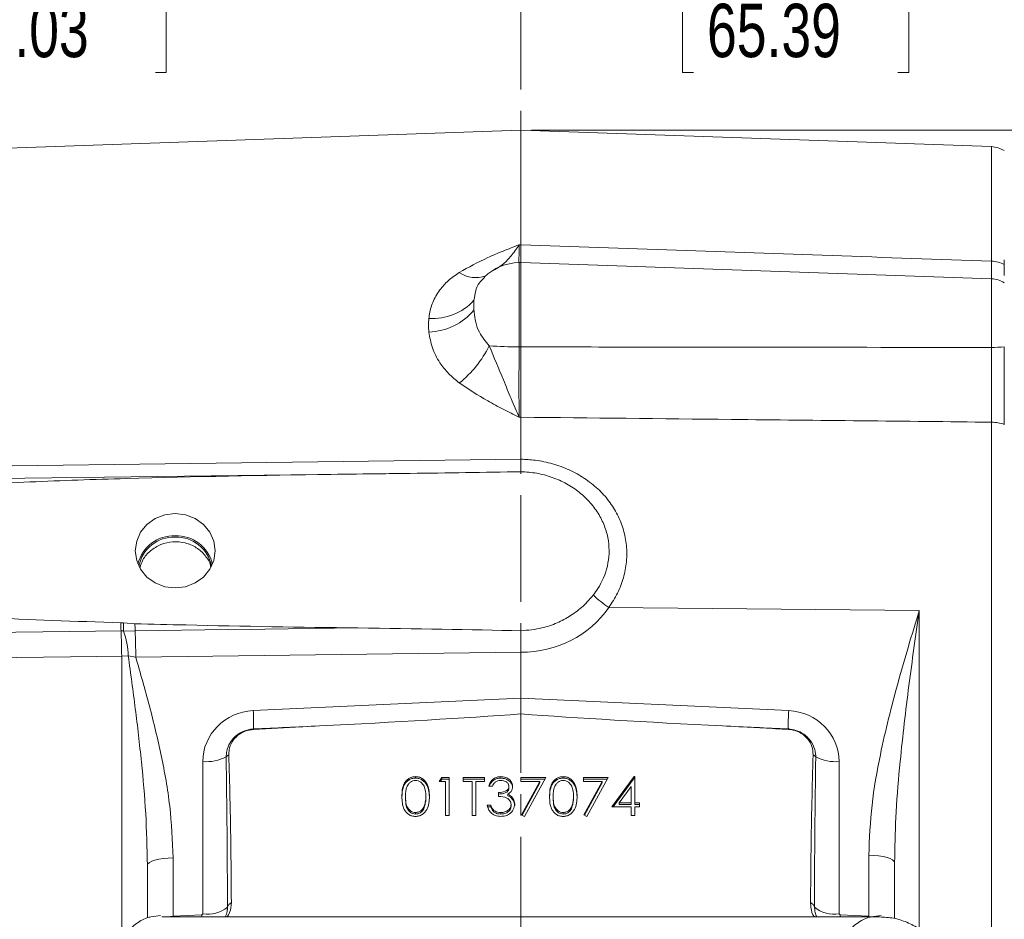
# Model space of a CAD drawing. Header units: inches. Extents: x 0.3 to 33.9, y 0.2 to 21.6.
# Tile 10 of 26: x 20.6 to 25.2, y 9.8 to 14. Entities that reach past the tile are written whole.
import ezdxf

# ---------------------------------------------------------------- set-up
doc = ezdxf.new("R2010")
doc.units = ezdxf.units.IN
doc.header["$MEASUREMENT"] = 0
doc.linetypes.add('CENTERX2', pattern=[0.8, 0.5, -0.1, 0.1, -0.1])
doc.layers.add('SLD-0', color=7, linetype='Continuous', lineweight=15)
doc.styles.add('SLDTEXTSTYLE0', font='TXT', dxfattribs={"width": 0.75})
doc.dimstyles.new('SLDDIMSTYLE0', dxfattribs={"dimtxt": 0.25, "dimasz": 0.13, "dimexe": 0, "dimexo": 0.0625, "dimgap": 0.0625, "dimtad": 0, "dimtih": 1, "dimtoh": 1, "dimrnd": 1e-09, "dimzin": 12, "dimdsep": 46, "dimtxsty": 'SLDTEXTSTYLE0', "dimsah": 1, "dimcen": 0.09, "dimadec": 0, "dimazin": 3, "dimtfac": 1, "dimtofl": 0, "dimtmove": 0, "dimatfit": 3, "dimfxl": 1, "dimfrac": 2, "dimtolj": 1, "dimtzin": 12, "dimarcsym": 0})

# ---------------------------------------------------------------- blocks, each defined once
blk = doc.blocks.new('_D_6')
at = {"layer": 'SLD-0'}
for p, q in [((16.4125, 13.8366), (16.4125, 15.5199)), ((19.1126, 15.4317), (19.0618, 15.4317)), ((19.0618, 15.4317), (19.0618, 15.0349)), ((20.2555, 15.4317), (20.3063, 15.4317)), ((20.3063, 15.4317), (20.3063, 15.0349)), ((16.4125, 15.3949), (18.973, 15.3949)), ((22.9555, 15.3949), (20.3951, 15.3949)), ((19.0618, 15.0349), (19.1126, 15.0349)), ((20.3063, 15.0349), (20.2555, 15.0349))]:
    blk.add_line(p, q, dxfattribs=at)
for points in [[(16.4125, 15.3949), (16.5425, 15.3749), (16.5425, 15.4149)], [(22.9555, 15.3949), (22.8255, 15.4149), (22.8255, 15.3749)]]:
    blk.add_solid(points, dxfattribs=at)
at = {"layer": 'SLD-0', "char_height": 0.25, "attachment_point": 1, "style": 'SLDTEXTSTYLE0'}
for s, insert in [('6.54', (19.2592, 15.8048, -1.544)), ('166.19', (19.1761, 15.3571, -1.544))]:
    blk.add_mtext(s, dxfattribs=dict(at, insert=insert))
blk = doc.blocks.new('_D_7')
at = {"layer": 'SLD-0'}
for p, q in [((26.938, 12.1142), (26.938, 15.5199)), ((24.3753, 15.4317), (24.3245, 15.4317)), ((24.3245, 15.4317), (24.3245, 15.0349)), ((25.5183, 15.4317), (25.569, 15.4317)), ((25.569, 15.4317), (25.569, 15.0349)), ((22.9555, 15.3949), (24.2357, 15.3949)), ((26.938, 15.3949), (25.6579, 15.3949)), ((24.3245, 15.0349), (24.3753, 15.0349)), ((25.569, 15.0349), (25.5183, 15.0349))]:
    blk.add_line(p, q, dxfattribs=at)
for points in [[(22.9555, 15.3949), (23.0855, 15.3749), (23.0855, 15.4149)], [(26.938, 15.3949), (26.808, 15.4149), (26.808, 15.3749)]]:
    blk.add_solid(points, dxfattribs=at)
at = {"layer": 'SLD-0', "char_height": 0.25, "attachment_point": 1, "style": 'SLDTEXTSTYLE0'}
for s, insert in [('3.98', (24.522, 15.8048, -1.544)), ('101.16', (24.4388, 15.3571, -1.544))]:
    blk.add_mtext(s, dxfattribs=dict(at, insert=insert))
blk = doc.blocks.new('_D_8')
at = {"layer": 'SLD-0'}
for p, q in [((18.3875, 12.6207), (18.3875, 14.2865)), ((20.1001, 14.1983), (20.0493, 14.1983)), ((20.0493, 14.1983), (20.0493, 13.8014)), ((21.243, 14.1983), (21.2938, 14.1983)), ((21.2938, 14.1983), (21.2938, 13.8014)), ((18.3875, 14.1615), (19.9605, 14.1615)), ((22.9555, 14.1615), (21.3826, 14.1615)), ((20.0493, 13.8014), (20.1001, 13.8014)), ((21.2938, 13.8014), (21.243, 13.8014))]:
    blk.add_line(p, q, dxfattribs=at)
for points in [[(18.3875, 14.1615), (18.5175, 14.1415), (18.5175, 14.1815)], [(22.9555, 14.1615), (22.8255, 14.1815), (22.8255, 14.1415)]]:
    blk.add_solid(points, dxfattribs=at)
at = {"layer": 'SLD-0', "char_height": 0.25, "attachment_point": 1, "style": 'SLDTEXTSTYLE0'}
for s, insert in [('4.57', (20.2467, 14.5714, -1.544)), ('116.03', (20.1636, 14.1237, -1.544))]:
    blk.add_mtext(s, dxfattribs=dict(at, insert=insert))
blk = doc.blocks.new('_D_9')
at = {"layer": 'SLD-0'}
for p, q in [((25.53, 13.4437), (25.53, 14.2865)), ((23.7637, 14.1983), (23.7129, 14.1983)), ((23.7129, 14.1983), (23.7129, 13.8014)), ((24.7219, 14.1983), (24.7727, 14.1983)), ((24.7727, 14.1983), (24.7727, 13.8014)), ((22.9555, 14.1615), (23.6241, 14.1615)), ((25.53, 14.1615), (24.8615, 14.1615)), ((23.7129, 13.8014), (23.7637, 13.8014)), ((24.7727, 13.8014), (24.7219, 13.8014))]:
    blk.add_line(p, q, dxfattribs=at)
for points in [[(22.9555, 14.1615), (23.0855, 14.1415), (23.0855, 14.1815)], [(25.53, 14.1615), (25.4, 14.1815), (25.4, 14.1415)]]:
    blk.add_solid(points, dxfattribs=at)
at = {"layer": 'SLD-0', "char_height": 0.25, "attachment_point": 1, "style": 'SLDTEXTSTYLE0'}
for s, insert in [('2.57', (23.818, 14.5714, -1.544)), ('65.39', (23.8272, 14.1237, -1.544))]:
    blk.add_mtext(s, dxfattribs=dict(at, insert=insert))
blk = doc.blocks.new('_D_10')
at = {"layer": 'SLD-0'}
for p, q in [((23.0055, 13.5316), (31.06, 13.5316)), ((30.935, 13.5316), (30.935, 10.1526)), ((30.3636, 9.7786), (30.3128, 9.7786)), ((30.3128, 9.7786), (30.3128, 9.3817)), ((31.5065, 9.7786), (31.5573, 9.7786)), ((31.5573, 9.7786), (31.5573, 9.3817)), ((30.3128, 9.3817), (30.3636, 9.3817)), ((31.5573, 9.3817), (31.5065, 9.3817)), ((30.935, 5.952), (30.935, 9.3309)), ((26.5026, 5.952), (31.06, 5.952))]:
    blk.add_line(p, q, dxfattribs=at)
for points in [[(30.935, 13.5316), (30.915, 13.4016), (30.955, 13.4016)], [(30.935, 5.952), (30.955, 6.082), (30.915, 6.082)]]:
    blk.add_solid(points, dxfattribs=at)
at = {"layer": 'SLD-0', "char_height": 0.25, "attachment_point": 1, "style": 'SLDTEXTSTYLE0'}
for s, insert in [('7.58', (30.5102, 10.1516, -1.544)), ('192.52', (30.4271, 9.704, -1.544))]:
    blk.add_mtext(s, dxfattribs=dict(at, insert=insert))

msp = doc.modelspace()

# ---------------------------------------------------------------- linework, layer by layer
at = {"color": 7, "linetype": 'Continuous', "lineweight": 15}
for p, q in [((22.9555, 13.5316), (19.4069, 13.4077)), ((25.1597, 13.4546), (22.9555, 13.5316)), ((22.9555, 12.9956), (22.9555, 13.5316)), ((22.9468, 12.9953), (22.9555, 12.9956)), ((22.9555, 12.9126), (22.9468, 12.9123)), ((25.1597, 12.8356), (22.9555, 12.9126)), ((22.9555, 12.9126), (22.9555, 12.5171)), ((22.9468, 12.5171), (22.9555, 12.5171)), ((22.9555, 12.1878), (22.9468, 12.1877)), ((22.9555, 11.9911), (22.9555, 12.1878)), ((25.1597, 8.7387), (25.1597, 12.1645)), ((22.9555, 11.9911), (22.9555, 11.9911)), ((22.0017, 11.9193), (20.2067, 11.8966)), ((24.8214, 11.2826), (23.3672, 11.2966)), ((21.0805, 11.2255), (21.0935, 11.2246)), ((21.0935, 11.2246), (21.1468, 11.2209)), ((21.148, 11.1877), (21.0929, 11.1865)), ((22.9555, 11.0872), (21.1508, 11.0645)), ((22.9555, 10.8721), (22.9555, 11.0872)), ((22.9555, 11.0872), (22.9555, 11.0872)), ((21.1155, 11.0702), (21.0849, 11.0692)), ((21.1508, 11.0645), (21.1155, 11.0702)), ((21.7012, 10.8141), (22.9555, 10.8721)), ((22.9555, 10.8721), (24.2099, 10.8141)), ((22.9555, 10.8721), (22.9555, 10.7981)), ((22.0111, 10.742), (21.7026, 10.7259)), ((21.4647, 9.8619), (21.4647, 10.5748)), ((24.4464, 10.5748), (24.4464, 9.8619)), ((22.4612, 10.4976), (22.4612, 10.5048)), ((22.5731, 10.4821), (22.5843, 10.5003)), ((22.6023, 10.4821), (22.5731, 10.4821)), ((22.5775, 10.4821), (22.5843, 10.4931)), ((22.5843, 10.5003), (22.6194, 10.5003)), ((22.5843, 10.4931), (22.5843, 10.5003)), ((22.5843, 10.4931), (22.6194, 10.4931)), ((22.6023, 10.3229), (22.6023, 10.4821)), ((22.6194, 10.5003), (22.6194, 10.3229)), ((22.6852, 10.5003), (22.785, 10.5003)), ((22.6852, 10.4821), (22.6852, 10.5003)), ((22.6852, 10.4931), (22.785, 10.4931)), ((22.7266, 10.4821), (22.6852, 10.4821)), ((22.7266, 10.3229), (22.7266, 10.4821)), ((22.7436, 10.4821), (22.7436, 10.3229)), ((22.785, 10.4821), (22.7436, 10.4821)), ((22.785, 10.5003), (22.785, 10.4821)), ((22.8611, 10.4976), (22.8611, 10.5048)), ((22.9555, 10.5003), (23.0725, 10.5003)), ((22.9555, 10.4821), (22.9555, 10.5003)), ((22.9555, 10.4931), (23.0685, 10.4931)), ((23.0436, 10.4821), (22.9555, 10.4821)), ((22.9579, 10.3259), (23.0436, 10.4821)), ((22.9609, 10.3243), (23.0436, 10.4749)), ((23.0725, 10.5003), (22.9726, 10.3183)), ((23.0436, 10.4749), (23.0436, 10.4821)), ((23.153, 10.4976), (23.153, 10.5048)), ((23.2478, 10.5003), (23.3648, 10.5003)), ((23.2478, 10.4821), (23.2478, 10.5003)), ((23.2478, 10.4931), (23.3608, 10.4931)), ((23.3359, 10.4821), (23.2478, 10.4821)), ((23.2502, 10.3259), (23.3359, 10.4821)), ((23.2532, 10.3243), (23.3359, 10.4749)), ((23.3648, 10.5003), (23.2649, 10.3183)), ((23.3359, 10.4749), (23.3359, 10.4821)), ((23.3818, 10.3638), (23.4855, 10.5048)), ((23.3871, 10.3638), (23.4855, 10.4976)), ((23.4855, 10.5048), (23.489, 10.5048)), ((23.4855, 10.4976), (23.4855, 10.5048)), ((23.4855, 10.4976), (23.489, 10.4976)), ((23.489, 10.5048), (23.489, 10.382)), ((22.8216, 10.4593), (22.8045, 10.4593)), ((22.8508, 10.4116), (22.8508, 10.4298)), ((22.8995, 10.4516), (22.8995, 10.4588)), ((23.472, 10.459), (23.4153, 10.382)), ((23.472, 10.382), (23.472, 10.459)), ((22.4148, 10.4044), (22.4148, 10.4116)), ((22.5098, 10.4044), (22.5098, 10.4116)), ((22.8944, 10.4151), (22.8944, 10.4222)), ((22.915, 10.3999), (22.915, 10.4071)), ((23.1066, 10.4044), (23.1066, 10.4116)), ((23.2016, 10.4044), (23.2016, 10.4116)), ((23.4153, 10.382), (23.472, 10.382)), ((23.4153, 10.3748), (23.4153, 10.382)), ((23.472, 10.3748), (23.472, 10.382)), ((23.489, 10.382), (23.5109, 10.382)), ((23.489, 10.3748), (23.489, 10.382)), ((23.5109, 10.382), (23.5109, 10.3638)), ((22.4618, 10.3294), (22.4618, 10.3365)), ((22.5026, 10.3598), (22.5026, 10.367)), ((22.7972, 10.3706), (22.8143, 10.3706)), ((22.7972, 10.3635), (22.8143, 10.3635)), ((22.8143, 10.3635), (22.8143, 10.3706)), ((22.8291, 10.3389), (22.8291, 10.3461)), ((22.8609, 10.3294), (22.8609, 10.3365)), ((22.9093, 10.3669), (22.9093, 10.374)), ((23.1536, 10.3294), (23.1536, 10.3365)), ((23.1944, 10.3598), (23.1944, 10.367)), ((23.472, 10.3638), (23.3818, 10.3638)), ((23.4153, 10.3748), (23.472, 10.3748)), ((23.472, 10.3229), (23.472, 10.3638)), ((23.489, 10.3748), (23.5109, 10.3748)), ((23.489, 10.3638), (23.489, 10.3229)), ((23.5109, 10.3638), (23.489, 10.3638)), ((22.6194, 10.3229), (22.6023, 10.3229)), ((22.7436, 10.3229), (22.7266, 10.3229)), ((22.9726, 10.3183), (22.9579, 10.3259)), ((23.2649, 10.3183), (23.2502, 10.3259)), ((23.489, 10.3229), (23.472, 10.3229)), ((21.3262, 10.1243), (21.3262, 9.8508)), ((24.5849, 9.8508), (24.5849, 10.1364)), ((24.7064, 10.128), (24.7055, 10.102)), ((21.2055, 9.8435), (21.2055, 10.0899)), ((24.7055, 10.102), (24.7055, 9.8399)), ((24.3307, 9.8935), (24.3323, 9.8793)), ((24.6369, 9.8477), (21.2732, 9.8477)), ((21.3262, 9.8508), (21.4599, 9.857)), ((21.4599, 9.857), (21.4647, 9.8619)), ((24.4464, 9.8619), (24.4512, 9.857)), ((24.4512, 9.857), (24.5849, 9.8508))]:
    msp.add_line(p, q, dxfattribs=at)
at = {"color": 8, "linetype": 'Continuous', "lineweight": 15}
for p, q in [((25.1597, 12.9182), (25.1597, 13.4546)), ((22.9468, 12.9123), (22.9468, 12.5171)), ((25.1597, 12.5146), (25.1597, 12.8356)), ((24.8214, 11.2826), (24.8214, 9.7905)), ((21.0849, 9.7869), (21.0849, 11.0692)), ((21.3262, 9.8508), (21.3263, 9.8477)), ((21.4599, 9.857), (21.4603, 9.8477)), ((24.4512, 9.857), (24.4508, 9.8477)), ((24.5849, 9.8508), (24.5848, 9.8477))]:
    msp.add_line(p, q, dxfattribs=at)
at = {"color": 7, "linetype": 'Continuous', "lineweight": 15, "flags": 128}
for points in [[(20.2097, 11.9558), (20.4496, 11.9589), (21.409, 11.9712), (22.9555, 11.9911)], [(21.3355, 11.7369), (21.2872, 11.7309), (21.2422, 11.7135), (21.2035, 11.6858), (21.1738, 11.6497), (21.1552, 11.6077), (21.1488, 11.5625), (21.1552, 11.5174), (21.1738, 11.4754), (21.2035, 11.4393), (21.2422, 11.4116), (21.2872, 11.3942), (21.3355, 11.3882), (21.3839, 11.3942), (21.4289, 11.4116), (21.4676, 11.4393), (21.4972, 11.4754), (21.5159, 11.5174), (21.5223, 11.5625), (21.5159, 11.6077), (21.4972, 11.6497), (21.4676, 11.6858), (21.4289, 11.7135), (21.3839, 11.7309), (21.3355, 11.7369)], [(21.082, 11.1868), (20.8422, 11.1838), (20.2069, 11.1758)], [(22.1913, 11.2008), (21.7562, 11.1953), (21.5833, 11.1932), (21.148, 11.1877)], [(21.0849, 11.0692), (20.8451, 11.0662), (20.2097, 11.0583)], [(21.3262, 10.1243), (21.3024, 10.1234), (21.2797, 10.1214), (21.2588, 10.1181), (21.2406, 10.1138), (21.2257, 10.1086), (21.2146, 10.1028), (21.2078, 10.0965), (21.2055, 10.0899)], [(24.5849, 10.1364), (24.6087, 10.1356), (24.6314, 10.1335), (24.6522, 10.1302), (24.6705, 10.1259), (24.6854, 10.1208), (24.6964, 10.1149), (24.7032, 10.1086), (24.7055, 10.102)]]:
    msp.add_lwpolyline(points, dxfattribs=at)
at = {"color": 7, "linetype": 'Continuous', "lineweight": 15}
for centre, radius, start, end in [((25.1555, 13.3347), 0.12, 57.4864, 88), ((25.1564, 12.7792), 0.139, 62.7512, 88.6215), ((22.9555, 12.6625), 0.25, 92, 133.4921), ((25.1555, 12.7157), 0.12, 57.4864, 88), ((22.5437, 12.9085), 0.2586, 265.6603, 317.8804), ((22.514, 12.8758), 0.2895, 271.9959, 319.9014), ((22.3468, 12.7496), 0.5134, 308.5677, 333.654), ((22.9483, 14.6592), 2.1421, 266.2143, 269.9616), ((25.1581, 13.3014), 0.7868, 270.119, 274.5154), ((25.1573, 11.9752), 0.1893, 70.6432, 89.2616), ((21.3306, 11.4574), 0.1752, 88.3933, 165.6458), ((21.3304, 11.4586), 0.1678, 88.2308, 169.0909), ((21.3405, 11.4574), 0.1752, 14.3539, 91.607), ((21.3407, 11.4586), 0.1678, 10.9098, 91.7686), ((23.5873, 11.6415), 0.4092, 224.3359, 237.4492), ((22.7863, 11.272), 1.7064, 181.562, 182.8641), ((21.9691, 11.1917), 0.8761, 177.8463, 180.3381), ((22.8895, 11.2712), 1.7434, 181.6546, 182.745), ((18.3194, 11.0607), 2.7655, 0.1766, 2.6133), ((20.7545, 11.0604), 0.3611, 1.5614, 20.4406), ((18.2188, 11.0612), 2.9319, 0.0646, 2.4728), ((20.649, 10.7517), 1.054, 358.6948, 3.3916), ((25.2622, 10.7517), 1.0542, 176.6087, 181.3049), ((21.719, 10.7253), 0.0164, 171.5909, 177.8827), ((24.1921, 10.7253), 0.0164, 2.1115, 8.4148), ((21.4787, 10.7845), 0.2102, 266.1928, 297.0836), ((21.6136, 10.5603), 0.054, 119.6034, 136.6223), ((24.2975, 10.5603), 0.054, 43.3776, 60.3964), ((24.4324, 10.7845), 0.2102, 242.9164, 273.8072), ((21.4888, 10.0013), 0.1414, 260.184, 310.3536), ((21.6114, 9.885), 0.0321, 113.2503, 164.7464), ((24.2997, 9.885), 0.0321, 15.2534, 66.7498), ((24.4222, 10.0013), 0.1414, 229.6465, 279.816)]:
    msp.add_arc(centre, radius, start, end, dxfattribs=at)
at = {"color": 8, "linetype": 'Continuous', "lineweight": 15}
msp.add_arc((22.7432, 12.9756), 0.134, 235.2394, 290.6812, dxfattribs=at)
at = {"color": 7, "linetype": 'Continuous', "lineweight": 15}
for centre, major_axis, ratio, start_param, end_param in [((22.9514, 11.5697), (0.4929, -0.0872), 0.962793, 4.889568, 5.863291), ((20.9999, 11.0957), (3.4254, 0), 0.032706, 0.963213, 1.21557), ((21.7097, 10.5779), (0.2415, 0.0428), 0.962793, 1.4369, 2.97279), ((20.6185, 10.7972), (3.1511, 0.1027), 0.035536, 5.168987, 5.546744), ((25.2925, 10.7972), (3.1511, -0.1027), 0.035536, 3.878034, 4.255791), ((24.2014, 10.5779), (0.2415, -0.0428), 0.962793, 0.168803, 1.704693), ((-11.2714, 9.3221), (75.3191, 3.441), 0.001485, 5.165463, 5.170022), ((57.1825, 9.3221), (75.3191, -3.441), 0.001485, 4.254756, 4.259315), ((21.4605, 9.6851), (0.0043, 2.6055), 0.046027, 4.792529, 5.070198), ((24.4505, 9.6851), (-0.0043, 2.6055), 0.046027, 1.212987, 1.490656)]:
    msp.add_ellipse(centre, major_axis=major_axis, ratio=ratio, start_param=start_param, end_param=end_param, dxfattribs=at)
at = {"color": 8, "linetype": 'Continuous', "lineweight": 15}
msp.add_ellipse((21.3305, 9.7961), major_axis=(0.1249, 0.0102), ratio=0.438104, start_param=1.569865, end_param=1.771679, dxfattribs=at)
at = {"color": 7, "linetype": 'Continuous', "lineweight": 15}
for points, knots in [([(22.6668, 12.8656), (22.7102, 12.8896), (22.7757, 12.926), (22.872, 12.9661), (22.9215, 12.9856), (22.9466, 12.9952), (22.9468, 12.9953)], [0, 0, 0, 0, 0.493398, 0.745029, 0.997453, 1, 1, 1, 1]), ([(22.9555, 12.9956), (22.9555, 12.9808), (22.9555, 12.9507), (22.9555, 12.9217), (22.9555, 12.9141), (22.9555, 12.9103)], [0, 0, 0, 0, 0.329951, 0.67005, 1, 1, 1, 1]), ([(22.9555, 12.9956), (23.4413, 12.9786), (24.1761, 12.9529), (24.9108, 12.927), (25.1597, 12.9182)], [0, 0, 0, 0, 0.661168, 1, 1, 1, 1]), ([(25.22, 12.925), (25.22, 12.9077), (25.22, 12.8761), (25.22, 12.8592), (25.22, 12.8515)], [0, 0, 0, 0, 0.546323, 1, 1, 1, 1]), ([(22.5241, 12.6507), (22.5247, 12.6553), (22.5278, 12.6808), (22.5404, 12.7267), (22.5711, 12.7812), (22.6132, 12.8286), (22.6488, 12.8531), (22.6668, 12.8656)], [0, 0, 0, 0, 0.054788, 0.306863, 0.566571, 0.779998, 1, 1, 1, 1]), ([(22.7355, 12.7351), (22.735, 12.7277), (22.7342, 12.713), (22.735, 12.6972), (22.7355, 12.6893)], [0, 0, 0, 0, 0.500002, 1, 1, 1, 1]), ([(22.7355, 12.6893), (22.7357, 12.6859), (22.7385, 12.6526), (22.7501, 12.591), (22.7899, 12.5425), (22.8068, 12.5218)], [0, 0, 0, 0, 0.0617, 0.60057, 1, 1, 1, 1]), ([(22.5241, 12.5865), (22.5233, 12.5973), (22.5216, 12.6189), (22.5233, 12.6401), (22.5241, 12.6507)], [0, 0, 0, 0, 0.499999, 1, 1, 1, 1]), ([(22.6668, 12.3482), (22.6493, 12.3624), (22.6137, 12.3913), (22.5705, 12.4471), (22.5368, 12.513), (22.5284, 12.5617), (22.5241, 12.5865)], [0, 0, 0, 0, 0.213359, 0.43352, 0.711269, 1, 1, 1, 1]), ([(22.8068, 12.5218), (22.8293, 12.4682), (22.8647, 12.3838), (22.9102, 12.2723), (22.9343, 12.2156), (22.9467, 12.1879), (22.9468, 12.1877)], [0, 0, 0, 0, 0.458944, 0.721864, 0.997669, 1, 1, 1, 1]), ([(22.9468, 12.5171), (22.9467, 12.4894), (22.9464, 12.4332), (22.9462, 12.3485), (22.9463, 12.2644), (22.9467, 12.2135), (22.9468, 12.1877)], [0, 0, 0, 0, 0.239385, 0.485722, 0.738731, 1, 1, 1, 1]), ([(22.9555, 12.5171), (22.9555, 12.4886), (22.9555, 12.4308), (22.9555, 12.3453), (22.9555, 12.2623), (22.9555, 12.2129), (22.9555, 12.1878)], [0, 0, 0, 0, 0.246214, 0.500001, 0.746214, 1, 1, 1, 1]), ([(22.9555, 12.5171), (23.3447, 12.5164), (24.0794, 12.5152), (24.8142, 12.5148), (25.1597, 12.5146)], [0, 0, 0, 0, 0.5296757, 1, 1, 1, 1]), ([(25.1597, 12.1645), (25.1598, 12.1902), (25.16, 12.2425), (25.1601, 12.33), (25.16, 12.422), (25.1598, 12.4834), (25.1597, 12.5146)], [0, 0, 0, 0, 0.245724, 0.500001, 0.745723, 1, 1, 1, 1]), ([(25.22, 12.517), (25.22, 12.4884), (25.22, 12.4302), (25.22, 12.3433), (25.22, 12.259), (25.22, 12.1965), (25.22, 12.1628), (25.22, 12.1538)], [0, 0, 0, 0, 0.225411, 0.45736, 0.682763, 0.914703, 1, 1, 1, 1]), ([(25.22, 12.5151), (25.22, 12.4826), (25.22, 12.4225), (25.22, 12.3347), (25.22, 12.2493), (25.22, 12.1967), (25.22, 12.1684)], [0, 0, 0, 0, 0.266854, 0.494133, 0.728006, 1, 1, 1, 1]), ([(22.9468, 12.1877), (22.9466, 12.1878), (22.9215, 12.2003), (22.872, 12.2254), (22.7757, 12.2758), (22.7102, 12.3194), (22.6668, 12.3482)], [0, 0, 0, 0, 0.002547, 0.254971, 0.506602, 1, 1, 1, 1]), ([(25.1597, 12.1645), (24.7538, 12.1687), (24.019, 12.1764), (23.2843, 12.1842), (22.9555, 12.1878)], [0, 0, 0, 0, 0.55255, 1, 1, 1, 1]), ([(22.9555, 11.9911), (22.9555, 11.9801), (22.9555, 11.9581), (22.9554, 11.9395), (22.9554, 11.9346), (22.9554, 11.9327)], [0, 0, 0, 0, 0.381475, 0.762945, 1, 1, 1, 1]), ([(22.9555, 11.9911), (22.9777, 11.9899), (23.0278, 11.9873), (23.1044, 11.9708), (23.1825, 11.9426), (23.2541, 11.9031), (23.317, 11.854), (23.3694, 11.7962), (23.4101, 11.7315), (23.4377, 11.6611), (23.452, 11.5871), (23.4519, 11.5111), (23.4377, 11.4357), (23.4102, 11.3627), (23.3815, 11.3186), (23.3672, 11.2966)], [0, 0, 0, 0, 0.063203, 0.143144, 0.223081, 0.302355, 0.381619, 0.459397, 0.53716, 0.614037, 0.690903, 0.767944, 0.844988, 0.922487, 1, 1, 1, 1]), ([(22.3053, 11.923), (22.2253, 11.922), (21.8254, 11.9174), (21.2751, 11.9061), (20.6546, 11.8867), (20.3544, 11.8681), (20.2043, 11.8587)], [0, 0, 0, 0, 0.114153, 0.5707765, 0.7853426, 1, 1, 1, 1]), ([(22.3053, 11.923), (22.3492, 11.9235), (22.566, 11.9259), (22.7827, 11.9297), (22.9554, 11.9327)], [0, 0, 0, 0, 0.202656, 1, 1, 1, 1]), ([(22.9554, 11.9327), (22.9803, 11.931), (23.03, 11.9275), (23.1022, 11.9079), (23.1698, 11.8776), (23.2305, 11.8372), (23.2821, 11.7878), (23.3228, 11.7324), (23.3512, 11.6719), (23.3718, 11.5914), (23.3674, 11.4907), (23.3319, 11.4062), (23.3018, 11.3652), (23.2947, 11.3555)], [0, 0, 0, 0, 0.085884, 0.171755, 0.257899, 0.34403, 0.427911, 0.511758, 0.59136, 0.670928, 0.816442, 0.9565, 1, 1, 1, 1]), ([(21.5011, 11.4889), (21.5009, 11.4902), (21.4987, 11.5091), (21.4767, 11.5417), (21.4367, 11.5794), (21.3831, 11.6017), (21.3247, 11.6067), (21.2672, 11.5937), (21.2182, 11.5641), (21.1835, 11.5256), (21.1747, 11.4957), (21.171, 11.4832)], [0, 0, 0, 0, 0.008878, 0.136772, 0.26509, 0.393868, 0.522663, 0.651127, 0.779371, 0.90768, 1, 1, 1, 1]), ([(23.2947, 11.3555), (23.2793, 11.3377), (23.2481, 11.3014), (23.19, 11.2575), (23.1248, 11.2228), (23.0467, 11.1958), (22.9885, 11.1906), (22.9554, 11.1877)], [0, 0, 0, 0, 0.185118, 0.375609, 0.56021, 0.750399, 1, 1, 1, 1]), ([(20.2043, 11.2663), (20.2841, 11.2609), (20.5758, 11.2409), (20.8682, 11.232), (21.0805, 11.2255)], [0, 0, 0, 0, 0.273569, 1, 1, 1, 1]), ([(24.5849, 10.1364), (24.5883, 10.2151), (24.5951, 10.3732), (24.6437, 10.6436), (24.7196, 10.9463), (24.7871, 11.1698), (24.8212, 11.2819), (24.8214, 11.2826)], [0, 0, 0, 0, 0.2009478, 0.4040349, 0.7007613, 0.9982531, 1, 1, 1, 1]), ([(21.1468, 11.2209), (21.2267, 11.2188), (21.5748, 11.2095), (21.9231, 11.2046), (22.1913, 11.2008)], [0, 0, 0, 0, 0.229721, 1, 1, 1, 1]), ([(21.0929, 11.1865), (21.0913, 11.1866), (21.0877, 11.1868), (21.084, 11.1868), (21.082, 11.1868)], [0, 0, 0, 0, 0.448948, 1, 1, 1, 1]), ([(22.9554, 11.1877), (22.9554, 11.1808), (22.9554, 11.1623), (22.9555, 11.1271), (22.9555, 11.1005), (22.9555, 11.0872)], [0, 0, 0, 0, 0.230652, 0.615326, 1, 1, 1, 1]), ([(21.2055, 10.0899), (21.2037, 10.1707), (21.2, 10.3326), (21.1779, 10.577), (21.1496, 10.8235), (21.1269, 10.9879), (21.1155, 11.0702)], [0, 0, 0, 0, 0.243652, 0.488293, 0.743873, 1, 1, 1, 1]), ([(21.1508, 11.0645), (21.1727, 10.9884), (21.2167, 10.8361), (21.2719, 10.6038), (21.3155, 10.3667), (21.3226, 10.2053), (21.3262, 10.1243)], [0, 0, 0, 0, 0.247523, 0.495355, 0.746644, 1, 1, 1, 1]), ([(21.5744, 10.5974), (21.5749, 10.6062), (21.5763, 10.6292), (21.5895, 10.661), (21.6136, 10.6917), (21.6459, 10.715), (21.6785, 10.7258), (21.698, 10.7273), (21.7028, 10.7277)], [0, 0, 0, 0, 0.1337929, 0.3499936, 0.5077443, 0.7147327, 0.9296262, 1, 1, 1, 1]), ([(21.7026, 10.7259), (21.689, 10.7239), (21.6619, 10.7199), (21.6266, 10.6984), (21.6005, 10.6679), (21.5879, 10.6357), (21.5872, 10.615), (21.5869, 10.6073)], [0, 0, 0, 0, 0.2156971, 0.4317066, 0.6496252, 0.8693258, 1, 1, 1, 1]), ([(24.2085, 10.7259), (24.2035, 10.7262), (24.1785, 10.7275), (24.0757, 10.7331), (23.9778, 10.738), (23.8999, 10.742)], [0, 0, 0, 0, 0.048249, 0.242972, 1, 1, 1, 1]), ([(24.2083, 10.7277), (24.2203, 10.7262), (24.246, 10.7231), (24.2766, 10.7074), (24.3044, 10.6843), (24.3262, 10.6537), (24.336, 10.6209), (24.3366, 10.602), (24.3367, 10.5974)], [0, 0, 0, 0, 0.175563, 0.377503, 0.49269, 0.711012, 0.929956, 1, 1, 1, 1]), ([(24.3242, 10.6073), (24.3232, 10.6203), (24.3212, 10.6464), (24.3009, 10.6817), (24.2703, 10.7088), (24.2373, 10.7228), (24.216, 10.7251), (24.2085, 10.7259)], [0, 0, 0, 0, 0.220211, 0.44058, 0.660997, 0.880133, 1, 1, 1, 1]), ([(21.5869, 10.6073), (21.5888, 10.5402), (21.5954, 10.3093), (21.5974, 10.0784), (21.5987, 9.9145)], [0, 0, 0, 0, 0.290691, 1, 1, 1, 1]), ([(24.3123, 9.9145), (24.3124, 9.9253), (24.3128, 10.0075), (24.3147, 10.2384), (24.3203, 10.4585), (24.3242, 10.6073)], [0, 0, 0, 0, 0.046773, 0.355545, 1, 1, 1, 1]), ([(22.3977, 10.4115), (22.398, 10.4218), (22.3985, 10.4425), (22.4053, 10.4681), (22.4171, 10.4858), (22.4294, 10.4964), (22.4446, 10.5035), (22.4557, 10.5044), (22.4612, 10.5048)], [0, 0, 0, 0, 0.250525, 0.500164, 0.625273, 0.750198, 0.87511, 1, 1, 1, 1]), ([(22.3977, 10.4043), (22.398, 10.4147), (22.3985, 10.4354), (22.4053, 10.4609), (22.4171, 10.4786), (22.4294, 10.4893), (22.4446, 10.4964), (22.4557, 10.4972), (22.4612, 10.4976)], [0, 0, 0, 0, 0.250525, 0.500164, 0.625273, 0.750198, 0.87511, 1, 1, 1, 1]), ([(22.4618, 10.4866), (22.4575, 10.4862), (22.4487, 10.4854), (22.4372, 10.4792), (22.428, 10.4704), (22.4154, 10.4488), (22.4151, 10.4281), (22.4148, 10.4116)], [0, 0, 0, 0, 0.125139, 0.250417, 0.375518, 0.500847, 1, 1, 1, 1]), ([(22.4612, 10.5048), (22.4668, 10.5044), (22.478, 10.5036), (22.4984, 10.4943), (22.5166, 10.4732), (22.5259, 10.4428), (22.5265, 10.4219), (22.5268, 10.4115)], [0, 0, 0, 0, 0.1251692, 0.2503352, 0.4988647, 0.749015, 1, 1, 1, 1]), ([(22.4612, 10.4976), (22.4668, 10.4972), (22.478, 10.4964), (22.4984, 10.4871), (22.5166, 10.4661), (22.5259, 10.4356), (22.5265, 10.4148), (22.5268, 10.4043)], [0, 0, 0, 0, 0.125169, 0.250335, 0.498864, 0.749015, 1, 1, 1, 1]), ([(22.5098, 10.4116), (22.5091, 10.428), (22.508, 10.4527), (22.4902, 10.4771), (22.4749, 10.4853), (22.4662, 10.4862), (22.4618, 10.4866)], [0, 0, 0, 0, 0.500071, 0.74902, 0.874598, 1, 1, 1, 1]), ([(22.8045, 10.4593), (22.8067, 10.4661), (22.8111, 10.4798), (22.8256, 10.4948), (22.8432, 10.5035), (22.8551, 10.5044), (22.8611, 10.5048)], [0, 0, 0, 0, 0.280288, 0.55968, 0.779746, 1, 1, 1, 1]), ([(22.8074, 10.4593), (22.8089, 10.4636), (22.8127, 10.4747), (22.8257, 10.4876), (22.8431, 10.4963), (22.8551, 10.4972), (22.8611, 10.4976)], [0, 0, 0, 0, 0.198852, 0.509856, 0.754824, 1, 1, 1, 1]), ([(22.8613, 10.4866), (22.8564, 10.4862), (22.8465, 10.4855), (22.8308, 10.4766), (22.8251, 10.4659), (22.8216, 10.4593)], [0, 0, 0, 0, 0.280637, 0.560363, 1, 1, 1, 1]), ([(22.8611, 10.5048), (22.8688, 10.504), (22.8841, 10.5025), (22.9025, 10.4911), (22.9142, 10.4756), (22.9158, 10.4644), (22.9166, 10.4587)], [0, 0, 0, 0, 0.280084, 0.559869, 0.780099, 1, 1, 1, 1]), ([(22.8611, 10.4976), (22.8688, 10.4969), (22.8841, 10.4953), (22.9025, 10.4839), (22.9142, 10.4685), (22.9158, 10.4572), (22.9166, 10.4516)], [0, 0, 0, 0, 0.280084, 0.559869, 0.780099, 1, 1, 1, 1]), ([(22.8995, 10.4588), (22.8986, 10.4634), (22.8966, 10.4728), (22.8821, 10.4842), (22.8692, 10.4857), (22.8613, 10.4866)], [0, 0, 0, 0, 0.278858, 0.560073, 1, 1, 1, 1]), ([(23.0895, 10.4115), (23.0898, 10.4218), (23.0903, 10.4425), (23.0971, 10.4681), (23.1089, 10.4858), (23.1212, 10.4964), (23.1364, 10.5035), (23.1475, 10.5044), (23.153, 10.5048)], [0, 0, 0, 0, 0.250526, 0.500165, 0.625273, 0.750198, 0.875111, 1, 1, 1, 1]), ([(23.0895, 10.4043), (23.0898, 10.4147), (23.0903, 10.4354), (23.0971, 10.4609), (23.1089, 10.4786), (23.1212, 10.4893), (23.1364, 10.4964), (23.1475, 10.4972), (23.153, 10.4976)], [0, 0, 0, 0, 0.250526, 0.500165, 0.625273, 0.750198, 0.875111, 1, 1, 1, 1]), ([(23.1536, 10.4866), (23.1493, 10.4862), (23.1405, 10.4854), (23.129, 10.4792), (23.1198, 10.4704), (23.1072, 10.4488), (23.1068, 10.4281), (23.1066, 10.4116)], [0, 0, 0, 0, 0.125139, 0.250418, 0.375519, 0.500848, 1, 1, 1, 1]), ([(23.153, 10.5048), (23.1586, 10.5044), (23.1698, 10.5036), (23.1902, 10.4943), (23.2084, 10.4732), (23.2177, 10.4428), (23.2183, 10.4219), (23.2186, 10.4115)], [0, 0, 0, 0, 0.12517, 0.250336, 0.498865, 0.749015, 1, 1, 1, 1]), ([(23.153, 10.4976), (23.1586, 10.4972), (23.1698, 10.4964), (23.1902, 10.4871), (23.2084, 10.4661), (23.2177, 10.4356), (23.2183, 10.4148), (23.2186, 10.4043)], [0, 0, 0, 0, 0.1251696, 0.2503355, 0.4988643, 0.7490152, 1, 1, 1, 1]), ([(23.2016, 10.4116), (23.2009, 10.428), (23.1998, 10.4527), (23.182, 10.4771), (23.1667, 10.4853), (23.158, 10.4862), (23.1536, 10.4866)], [0, 0, 0, 0, 0.500071, 0.74902, 0.874598, 1, 1, 1, 1]), ([(22.8508, 10.4298), (22.8615, 10.4307), (22.8776, 10.4321), (22.8934, 10.4425), (22.8988, 10.4513), (22.8993, 10.4563), (22.8995, 10.4588)], [0, 0, 0, 0, 0.4994185, 0.7490147, 0.8745429, 1, 1, 1, 1]), ([(22.8508, 10.4226), (22.8615, 10.4235), (22.8776, 10.4249), (22.8934, 10.4353), (22.8988, 10.4441), (22.8993, 10.4491), (22.8995, 10.4516)], [0, 0, 0, 0, 0.499418, 0.749015, 0.874543, 1, 1, 1, 1]), ([(22.9166, 10.4587), (22.9163, 10.4546), (22.9156, 10.4464), (22.9088, 10.4328), (22.8998, 10.4262), (22.8944, 10.4222)], [0, 0, 0, 0, 0.280509, 0.560793, 1, 1, 1, 1]), ([(22.4612, 10.3183), (22.4557, 10.3187), (22.4446, 10.3196), (22.4244, 10.3289), (22.4066, 10.3501), (22.3986, 10.3805), (22.398, 10.4012), (22.3977, 10.4115)], [0, 0, 0, 0, 0.125182, 0.250352, 0.498779, 0.748947, 1, 1, 1, 1]), ([(22.4148, 10.4116), (22.4149, 10.4035), (22.4153, 10.3873), (22.4202, 10.3631), (22.4334, 10.346), (22.4488, 10.3378), (22.4575, 10.337), (22.4618, 10.3365)], [0, 0, 0, 0, 0.251086, 0.501372, 0.749629, 0.874877, 1, 1, 1, 1]), ([(22.4148, 10.4044), (22.4149, 10.3963), (22.4153, 10.3801), (22.4202, 10.356), (22.4334, 10.3388), (22.4488, 10.3307), (22.4575, 10.3298), (22.4618, 10.3294)], [0, 0, 0, 0, 0.251086, 0.5013706, 0.7496288, 0.8748773, 1, 1, 1, 1]), ([(22.5268, 10.4115), (22.5265, 10.4011), (22.5259, 10.3802), (22.5167, 10.3498), (22.4984, 10.3289), (22.478, 10.3196), (22.4668, 10.3187), (22.4612, 10.3183)], [0, 0, 0, 0, 0.251002, 0.501138, 0.749612, 0.874807, 1, 1, 1, 1]), ([(22.5026, 10.367), (22.505, 10.3751), (22.5093, 10.3898), (22.5096, 10.4049), (22.5098, 10.4116)], [0, 0, 0, 0, 0.559598, 1, 1, 1, 1]), ([(22.5026, 10.3598), (22.505, 10.368), (22.5093, 10.3826), (22.5096, 10.3977), (22.5098, 10.4044)], [0, 0, 0, 0, 0.559598, 1, 1, 1, 1]), ([(22.9093, 10.374), (22.909, 10.3771), (22.9084, 10.3833), (22.9025, 10.3945), (22.8848, 10.4098), (22.8644, 10.4109), (22.8508, 10.4116)], [0, 0, 0, 0, 0.125588, 0.251191, 0.500605, 1, 1, 1, 1]), ([(22.8944, 10.4222), (22.8988, 10.4201), (22.9067, 10.4162), (22.9124, 10.4099), (22.915, 10.4071)], [0, 0, 0, 0, 0.559792, 1, 1, 1, 1]), ([(22.8944, 10.4151), (22.8988, 10.4129), (22.9067, 10.4091), (22.9124, 10.4027), (22.915, 10.3999)], [0, 0, 0, 0, 0.559795, 1, 1, 1, 1]), ([(22.915, 10.4071), (22.9186, 10.4017), (22.9251, 10.392), (22.9259, 10.3806), (22.9263, 10.3756)], [0, 0, 0, 0, 0.5594193, 1, 1, 1, 1]), ([(22.915, 10.3999), (22.9186, 10.3945), (22.9251, 10.3848), (22.9259, 10.3734), (22.9263, 10.3684)], [0, 0, 0, 0, 0.5594208, 1, 1, 1, 1]), ([(23.153, 10.3183), (23.1475, 10.3187), (23.1364, 10.3196), (23.1162, 10.3289), (23.0984, 10.3501), (23.0904, 10.3805), (23.0898, 10.4012), (23.0895, 10.4115)], [0, 0, 0, 0, 0.125181, 0.250351, 0.498778, 0.748947, 1, 1, 1, 1]), ([(23.1066, 10.4116), (23.1067, 10.4035), (23.1071, 10.3873), (23.112, 10.3631), (23.1252, 10.346), (23.1406, 10.3378), (23.1493, 10.337), (23.1536, 10.3365)], [0, 0, 0, 0, 0.2510858, 0.5013714, 0.7496284, 0.8748774, 1, 1, 1, 1]), ([(23.1066, 10.4044), (23.1067, 10.3963), (23.1071, 10.3801), (23.112, 10.356), (23.1252, 10.3388), (23.1406, 10.3307), (23.1493, 10.3298), (23.1536, 10.3294)], [0, 0, 0, 0, 0.251086, 0.50137, 0.749628, 0.874877, 1, 1, 1, 1]), ([(23.2186, 10.4115), (23.2183, 10.4011), (23.2177, 10.3802), (23.2085, 10.3498), (23.1902, 10.3289), (23.1698, 10.3196), (23.1586, 10.3187), (23.153, 10.3183)], [0, 0, 0, 0, 0.251001, 0.501137, 0.749611, 0.874806, 1, 1, 1, 1]), ([(23.1944, 10.367), (23.1968, 10.3751), (23.2011, 10.3898), (23.2014, 10.4049), (23.2016, 10.4116)], [0, 0, 0, 0, 0.559598, 1, 1, 1, 1]), ([(23.1944, 10.3598), (23.1968, 10.368), (23.2011, 10.3826), (23.2014, 10.3977), (23.2016, 10.4044)], [0, 0, 0, 0, 0.559598, 1, 1, 1, 1]), ([(22.4618, 10.3365), (22.467, 10.3371), (22.4774, 10.3383), (22.4934, 10.3485), (22.4991, 10.36), (22.5026, 10.367)], [0, 0, 0, 0, 0.280256, 0.56078, 1, 1, 1, 1]), ([(22.4618, 10.3294), (22.467, 10.33), (22.4774, 10.3312), (22.4934, 10.3413), (22.4991, 10.3528), (22.5026, 10.3598)], [0, 0, 0, 0, 0.280256, 0.560782, 1, 1, 1, 1]), ([(22.8606, 10.3183), (22.8519, 10.319), (22.8344, 10.3205), (22.8139, 10.3341), (22.8019, 10.352), (22.7988, 10.3644), (22.7972, 10.3706)], [0, 0, 0, 0, 0.279886, 0.558979, 0.779263, 1, 1, 1, 1]), ([(22.8143, 10.3706), (22.816, 10.3655), (22.8191, 10.3563), (22.8261, 10.3492), (22.8291, 10.3461)], [0, 0, 0, 0, 0.560697, 1, 1, 1, 1]), ([(22.8143, 10.3635), (22.816, 10.3583), (22.8191, 10.3491), (22.8261, 10.342), (22.8291, 10.3389)], [0, 0, 0, 0, 0.560696, 1, 1, 1, 1]), ([(22.8291, 10.3461), (22.8346, 10.3429), (22.8444, 10.3372), (22.8558, 10.3367), (22.8609, 10.3365)], [0, 0, 0, 0, 0.5587493, 1, 1, 1, 1]), ([(22.8291, 10.3389), (22.8346, 10.3358), (22.8444, 10.3301), (22.8558, 10.3296), (22.8609, 10.3294)], [0, 0, 0, 0, 0.558749, 1, 1, 1, 1]), ([(22.9263, 10.3756), (22.9249, 10.3669), (22.9222, 10.3494), (22.9044, 10.3303), (22.8827, 10.3199), (22.8679, 10.3189), (22.8606, 10.3183)], [0, 0, 0, 0, 0.279305, 0.558839, 0.779277, 1, 1, 1, 1]), ([(22.8609, 10.3365), (22.8675, 10.3369), (22.8806, 10.3378), (22.8965, 10.347), (22.9073, 10.3596), (22.9086, 10.3692), (22.9093, 10.374)], [0, 0, 0, 0, 0.280599, 0.560151, 0.780303, 1, 1, 1, 1]), ([(22.8609, 10.3294), (22.8675, 10.3298), (22.8806, 10.3306), (22.8965, 10.3398), (22.9073, 10.3524), (22.9086, 10.3621), (22.9093, 10.3669)], [0, 0, 0, 0, 0.280599, 0.560151, 0.780303, 1, 1, 1, 1]), ([(23.1536, 10.3365), (23.1588, 10.3371), (23.1692, 10.3383), (23.1852, 10.3485), (23.1909, 10.36), (23.1944, 10.367)], [0, 0, 0, 0, 0.280256, 0.560779, 1, 1, 1, 1]), ([(23.1536, 10.3294), (23.1588, 10.33), (23.1692, 10.3312), (23.1852, 10.3413), (23.1909, 10.3528), (23.1944, 10.3598)], [0, 0, 0, 0, 0.280256, 0.560781, 1, 1, 1, 1]), ([(21.5787, 9.8792), (21.5788, 9.8773), (21.5789, 9.8667), (21.5735, 9.8563), (21.5691, 9.8477)], [0, 0, 0, 0, 0.176902, 1, 1, 1, 1]), ([(21.5987, 9.9145), (21.5977, 9.8987), (21.5963, 9.8747), (21.5828, 9.8545), (21.5782, 9.8477)], [0, 0, 0, 0, 0.6601708, 1, 1, 1, 1]), ([(21.579, 9.8791), (21.5793, 9.8801), (21.5808, 9.8848), (21.5806, 9.8897), (21.5804, 9.8935)], [0, 0, 0, 0, 0.229849, 1, 1, 1, 1]), ([(24.3306, 9.8477), (24.3305, 9.8478), (24.32, 9.8602), (24.3142, 9.8843), (24.3128, 9.9071), (24.3123, 9.9145)], [0, 0, 0, 0, 0.0074444, 0.6781338, 1, 1, 1, 1]), ([(24.3424, 9.8477), (24.3403, 9.8512), (24.3342, 9.8614), (24.3331, 9.8722), (24.3324, 9.8793)], [0, 0, 0, 0, 0.341276, 1, 1, 1, 1]), ([(21.2675, 9.8538), (21.252, 9.8527), (21.2301, 9.8513), (21.1994, 9.842), (21.1744, 9.831), (21.1472, 9.813), (21.1225, 9.7893), (21.1018, 9.7596), (21.0879, 9.7247), (21.0814, 9.6953), (21.0832, 9.6784), (21.0837, 9.6745)], [0, 0, 0, 0, 0.15882, 0.222625, 0.328628, 0.439297, 0.558859, 0.68521, 0.818163, 0.958219, 1, 1, 1, 1]), ([(24.6425, 9.8538), (24.627, 9.8527), (24.6051, 9.8513), (24.5744, 9.842), (24.5494, 9.831), (24.5222, 9.813), (24.4975, 9.7893), (24.4768, 9.7596), (24.4629, 9.7247), (24.4564, 9.6953), (24.4582, 9.6784), (24.4587, 9.6745)], [0, 0, 0, 0, 0.158821, 0.222625, 0.328628, 0.439297, 0.55886, 0.68521, 0.818163, 0.958219, 1, 1, 1, 1]), ([(24.8721, 9.746), (24.856, 9.7616), (24.824, 9.7925), (24.7646, 9.8242), (24.7015, 9.844), (24.6582, 9.8463), (24.6369, 9.8475)], [0, 0, 0, 0, 0.256761, 0.510731, 0.759485, 1, 1, 1, 1])]:
    msp.add_open_spline(points, degree=3, knots=knots, dxfattribs=at)
at = {"color": 8, "linetype": 'Continuous', "lineweight": 15}
for points, knots in [([(22.9468, 12.9953), (22.9467, 12.9952), (22.9343, 12.9758), (22.9101, 12.9423), (22.8716, 12.9012), (22.8437, 12.885), (22.8285, 12.8763)], [0, 0, 0, 0, 0.002742, 0.32721, 0.636521, 1, 1, 1, 1]), ([(22.9468, 12.9953), (22.9468, 12.9944), (22.9466, 12.9779), (22.9464, 12.9497), (22.9462, 12.9222), (22.9463, 12.9085), (22.9465, 12.9099), (22.9466, 12.9103)], [0, 0, 0, 0, 0.016587, 0.293798, 0.57906, 0.864165, 1, 1, 1, 1]), ([(25.1599, 12.8306), (25.1599, 12.8301), (25.16, 12.8278), (25.16, 12.841), (25.16, 12.8693), (25.1598, 12.9017), (25.1597, 12.9182)], [0, 0, 0, 0, 0.083996, 0.392794, 0.691203, 1, 1, 1, 1]), ([(22.7855, 12.8413), (22.7767, 12.8336), (22.7556, 12.8154), (22.7418, 12.7796), (22.7376, 12.7501), (22.7355, 12.7351)], [0, 0, 0, 0, 0.261082, 0.624977, 1, 1, 1, 1]), ([(24.8214, 11.2826), (24.8213, 11.2819), (24.8048, 11.166), (24.7719, 10.9322), (24.735, 10.6175), (24.7114, 10.3488), (24.708, 10.1988), (24.7064, 10.128)], [0, 0, 0, 0, 0.001847, 0.309135, 0.617691, 0.819586, 1, 1, 1, 1])]:
    msp.add_open_spline(points, degree=3, knots=knots, dxfattribs=at)
at = {"layer": 'SLD-0', "linetype": 'CENTERX2', "lineweight": 0}
msp.add_line((22.9555, 17.4229), (22.9555, 3.5928), dxfattribs=at)

# ---------------------------------------------------------------- dimensions: what is measured, and where the dimension line sits
at = {"layer": 'SLD-0'}
for base, p2, picture, middle in [((16.4125, 15.3949), (16.4125, 13.7866), '_D_6', (19.684, 15.3949)), ((18.3875, 14.1615), (18.3875, 12.5707), '_D_8', (20.6715, 14.1615)), ((26.938, 15.3949), (26.938, 12.0642), '_D_7', (24.9468, 15.3949)), ((25.53, 14.1615), (25.53, 13.3937), '_D_9', (24.2428, 14.1615))]:
    dim = msp.add_linear_dim(base=base, p1=(22.9555, 17.4229), p2=p2, dimstyle='SLDDIMSTYLE0', dxfattribs=at)
    dim.commit()
    dim.dimension.update_dxf_attribs({"geometry": picture, "text_midpoint": middle, "dimtype": 160})
dim = msp.add_linear_dim(base=(30.935, 13.5316), p1=(26.4526, 5.952), p2=(22.9555, 13.5316), angle=90, dimstyle='SLDDIMSTYLE0', dxfattribs=at)
dim.commit()
dim.dimension.update_dxf_attribs({"geometry": '_D_10', "text_midpoint": (30.935, 9.7418), "dimtype": 160})

doc.saveas('drawing.dxf')
